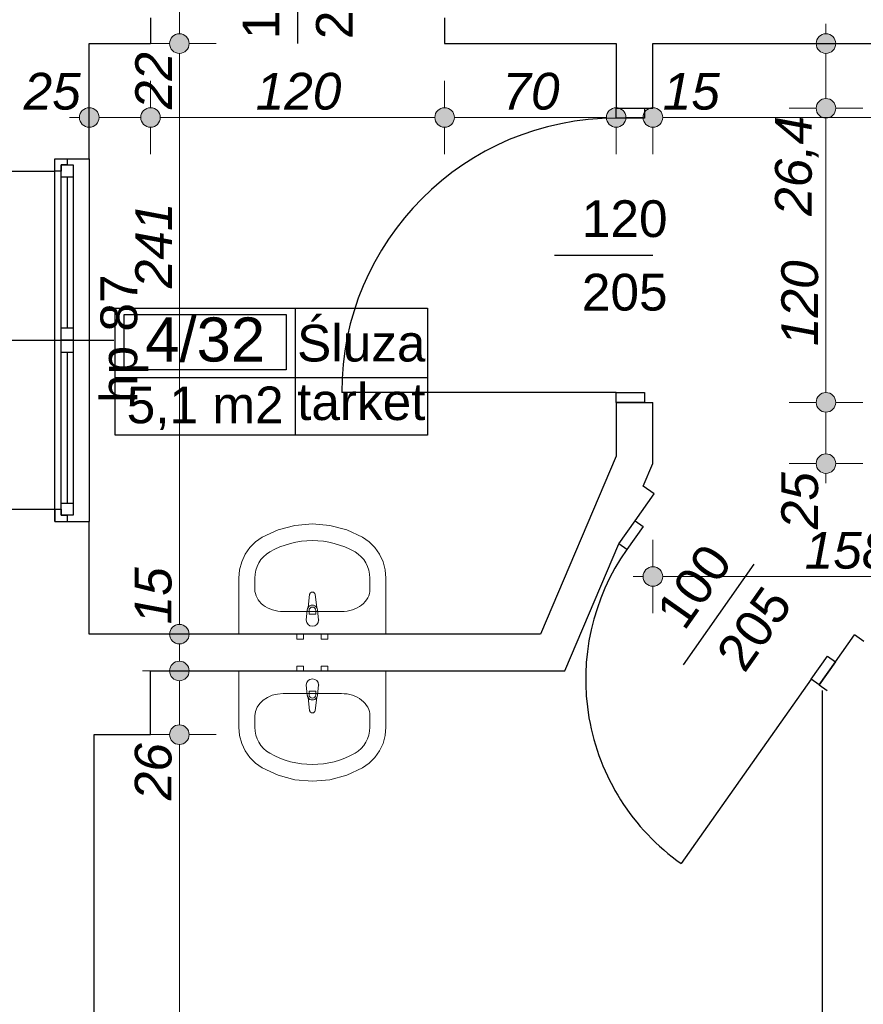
# Model space of a CAD drawing. Header units: millimetres. Extents: x -170998 to -45998, y 10557 to 52557.
# Tile 6 of 92: x -138782 to -135340, y 20329 to 24347. Entities that reach past the tile are written whole.
import ezdxf
from ezdxf.enums import TextEntityAlignment as Align

# ---------------------------------------------------------------- set-up
doc = ezdxf.new("R2010")
doc.units = ezdxf.units.MM
doc.header["$MEASUREMENT"] = 0
for name, color, linetype in [('Drzwi', 7, 'Continuous'), ('Obiekt', 7, 'Continuous'), ('Okno', 7, 'Continuous'), ('Strefa', 7, 'Continuous'), ('Słup', 7, 'Continuous'), ('Wymiary', 7, 'Continuous'), ('Ściana', 7, 'Continuous')]:
    doc.layers.add(name, color=color, linetype=linetype)
doc.styles.add('Arial', font='txt')
doc.dimstyles.new('GENERATED_STYLE__1', dxfattribs={"dimtxt": 150, "dimasz": 152, "dimexe": 0.18, "dimexo": 0, "dimgap": 0.09, "dimtad": 1, "dimtih": 1, "dimtoh": 1, "dimlfac": 0.1, "dimzin": 0, "dimdsep": 46, "dimtxsty": 'Arial', "dimblk": 'ARROWHEAD_11', "dimblk1": 'ARROWHEAD_11', "dimblk2": 'ARROWHEAD_11', "dimcen": 0.09, "dimclrd": 114, "dimclre": 114, "dimclrt": 114, "dimazin": 0, "dimtfac": 1, "dimtdec": 4, "dimtmove": 0, "dimatfit": 3, "dimfxl": 1, "dimtolj": 1, "dimtzin": 0, "dimarcsym": 0})
doc.dimstyles.new('GENERATED_STYLE__2', dxfattribs={"dimtxt": 150, "dimasz": 152, "dimexe": 0.18, "dimexo": 0, "dimgap": 0.09, "dimtad": 1, "dimlfac": 0.1, "dimzin": 0, "dimdsep": 46, "dimtxsty": 'Arial', "dimblk": 'ARROWHEAD_11', "dimblk1": 'ARROWHEAD_11', "dimblk2": 'ARROWHEAD_11', "dimcen": 0.09, "dimclrd": 114, "dimclre": 114, "dimclrt": 114, "dimazin": 0, "dimtfac": 1, "dimtdec": 4, "dimtmove": 0, "dimatfit": 3, "dimfxl": 1, "dimtolj": 1, "dimtzin": 0, "dimarcsym": 0})
doc.dimstyles.new('GENERATED_STYLE__3', dxfattribs={"dimtxt": 150, "dimasz": 152, "dimexe": 0.18, "dimexo": 0, "dimgap": 0.09, "dimtad": 1, "dimlfac": 0.1, "dimzin": 0, "dimdsep": 46, "dimtxsty": 'Arial', "dimblk": 'ARROWHEAD_11', "dimblk1": 'ARROWHEAD_11', "dimblk2": 'ARROWHEAD_11', "dimcen": 0.09, "dimclrd": 114, "dimclre": 114, "dimclrt": 114, "dimazin": 0, "dimtfac": 1, "dimtdec": 4, "dimtmove": 2, "dimatfit": 3, "dimfxl": 1, "dimtolj": 1, "dimtzin": 0, "dimarcsym": 0})

# ---------------------------------------------------------------- blocks, each defined once
blk = doc.blocks.new('Śluza_4_32_32', base_point=(-137658.1, 22886.9))
at = {"layer": 'Strefa'}
for p, q in [((-138392.1, 23169.7), (-137118.1, 23169.7)), ((-138392.1, 22651.1), (-138392.1, 23169.7)), ((-138355.4, 23143.8), (-137694.8, 23143.8)), ((-138355.4, 22917.5), (-138355.4, 23143.8)), ((-137694.8, 23143.8), (-137694.8, 22917.5)), ((-137658.1, 23169.7), (-137658.1, 22651.1)), ((-137118.1, 23169.7), (-137118.1, 22651.1)), ((-137694.8, 22917.5), (-138355.4, 22917.5)), ((-138392.1, 22886.9), (-137118.1, 22886.9)), ((-137118.1, 22651.1), (-138392.1, 22651.1))]:
    blk.add_line(p, q, dxfattribs=at)
at = {"layer": 'Strefa', "style": 'Arial'}
for tag, height, p in [('ROOM_NUMBER', 180, (-138025.1, 23041.8)), ('ROOM_NAME', 150, (-137388.1, 23027.1)), ('floor_f', 150, (-137388.1, 22788.2)), ('ROOM_CALC_AREA', 150, (-138025.1, 22774.8))]:
    blk.add_attdef(tag, text='', height=height, dxfattribs=at).set_placement(p, align=Align.MIDDLE_CENTER)
blk = doc.blocks.new('*D124')
at = {"layer": 'Wymiary', "linetype": 'Continuous', "lineweight": 13}
for points in [[(-138458, 23947.8), (-138461.1, 23963.1), (-138469.7, 23976.1), (-138482.7, 23984.7), (-138498, 23987.8), (-138513.3, 23984.7), (-138526.3, 23976.1), (-138535, 23963.1), (-138538, 23947.8), (-138535, 23932.5), (-138526.3, 23919.5), (-138513.3, 23910.8), (-138498, 23907.8), (-138482.7, 23910.8), (-138469.7, 23919.5), (-138461.1, 23932.5)], [(-138208, 23947.8), (-138211.1, 23963.1), (-138219.7, 23976.1), (-138232.7, 23984.7), (-138248, 23987.8), (-138263.3, 23984.7), (-138276.3, 23976.1), (-138285, 23963.1), (-138288, 23947.8), (-138285, 23932.5), (-138276.3, 23919.5), (-138263.3, 23910.8), (-138248, 23907.8), (-138232.7, 23910.8), (-138219.7, 23919.5), (-138211.1, 23932.5)]]:
    blk.add_hatch(color=114, dxfattribs=at).paths.add_polyline_path(points)
at = {"layer": 'Wymiary', "color": 114, "lineweight": 13}
for p, q in [((-138498, 23987.8), (-138498, 24097.8)), ((-138248, 23987.8), (-138248, 24097.8)), ((-138578, 23947.8), (-138538, 23947.8)), ((-138458, 23947.8), (-138288, 23947.8)), ((-138498, 23797.8), (-138498, 23907.8)), ((-138248, 23797.8), (-138248, 23907.8))]:
    blk.add_line(p, q, dxfattribs=at)
for centre in [(-138498, 23947.8), (-138248, 23947.8)]:
    blk.add_circle(centre, 40, dxfattribs=at)
at = {"layer": 'Wymiary', "color": 114, "lineweight": 13, "insert": (-138765.7, 23977.8), "char_height": 150, "attachment_point": 7, "style": 'Arial'}
blk.add_mtext('\\A1;{\\fArial|b0|i1|c238|p38;25}', dxfattribs=at)
blk = doc.blocks.new('ARROWHEAD_11')
at = {"color": 0, "linetype": 'Continuous', "lineweight": 0}
blk.add_line((0, 0), (-1, 0), dxfattribs=at)
at = {"color": 0, "linetype": 'Continuous', "lineweight": 0, "const_width": 0.25, "flags": 128}
blk.add_lwpolyline([(-0.125, 0, 1), (0.125, 0, 1)], format="xyb", close=True, dxfattribs=at)
blk = doc.blocks.new('*D125')
at = {"layer": 'Wymiary', "linetype": 'Continuous', "lineweight": 13}
for points in [[(-138208, 23947.8), (-138211.1, 23963.1), (-138219.7, 23976.1), (-138232.7, 23984.7), (-138248, 23987.8), (-138263.3, 23984.7), (-138276.3, 23976.1), (-138285, 23963.1), (-138288, 23947.8), (-138285, 23932.5), (-138276.3, 23919.5), (-138263.3, 23910.8), (-138248, 23907.8), (-138232.7, 23910.8), (-138219.7, 23919.5), (-138211.1, 23932.5)], [(-137008, 23947.8), (-137011.1, 23963.1), (-137019.7, 23976.1), (-137032.7, 23984.7), (-137048, 23987.8), (-137063.3, 23984.7), (-137076.3, 23976.1), (-137085, 23963.1), (-137088, 23947.8), (-137085, 23932.5), (-137076.3, 23919.5), (-137063.3, 23910.8), (-137048, 23907.8), (-137032.7, 23910.8), (-137019.7, 23919.5), (-137011.1, 23932.5)]]:
    blk.add_hatch(color=114, dxfattribs=at).paths.add_polyline_path(points)
at = {"layer": 'Wymiary', "color": 114, "lineweight": 13}
for p, q in [((-138248, 23987.8), (-138248, 24097.8)), ((-137048, 23987.8), (-137048, 24097.8)), ((-138208, 23947.8), (-137088, 23947.8)), ((-138248, 23797.8), (-138248, 23907.8)), ((-137048, 23797.8), (-137048, 23907.8))]:
    blk.add_line(p, q, dxfattribs=at)
for centre in [(-138248, 23947.8), (-137048, 23947.8)]:
    blk.add_circle(centre, 40, dxfattribs=at)
at = {"layer": 'Wymiary', "color": 114, "lineweight": 13, "insert": (-137818.8, 23977.8), "char_height": 150, "attachment_point": 7, "style": 'Arial'}
blk.add_mtext('\\A1;{\\fArial|b0|i1|c238|p38;120}', dxfattribs=at)
blk = doc.blocks.new('*D126')
at = {"layer": 'Wymiary', "linetype": 'Continuous', "lineweight": 13}
for points in [[(-137008, 23947.8), (-137011.1, 23963.1), (-137019.7, 23976.1), (-137032.7, 23984.7), (-137048, 23987.8), (-137063.3, 23984.7), (-137076.3, 23976.1), (-137085, 23963.1), (-137088, 23947.8), (-137085, 23932.5), (-137076.3, 23919.5), (-137063.3, 23910.8), (-137048, 23907.8), (-137032.7, 23910.8), (-137019.7, 23919.5), (-137011.1, 23932.5)], [(-136308, 23947.8), (-136311.1, 23963.1), (-136319.7, 23976.1), (-136332.7, 23984.7), (-136348, 23987.8), (-136363.3, 23984.7), (-136376.3, 23976.1), (-136385, 23963.1), (-136388, 23947.8), (-136385, 23932.5), (-136376.3, 23919.5), (-136363.3, 23910.8), (-136348, 23907.8), (-136332.7, 23910.8), (-136319.7, 23919.5), (-136311.1, 23932.5)]]:
    blk.add_hatch(color=114, dxfattribs=at).paths.add_polyline_path(points)
at = {"layer": 'Wymiary', "color": 114, "lineweight": 13}
for p, q in [((-137048, 23987.8), (-137048, 24097.8)), ((-136348, 23987.8), (-136348, 24097.8)), ((-137008, 23947.8), (-136388, 23947.8)), ((-137048, 23797.8), (-137048, 23907.8)), ((-136348, 23797.8), (-136348, 23907.8))]:
    blk.add_line(p, q, dxfattribs=at)
for centre in [(-137048, 23947.8), (-136348, 23947.8)]:
    blk.add_circle(centre, 40, dxfattribs=at)
at = {"layer": 'Wymiary', "color": 114, "lineweight": 13, "insert": (-136811.8, 23977.8), "char_height": 150, "attachment_point": 7, "style": 'Arial'}
blk.add_mtext('\\A1;{\\fArial|b0|i1|c238|p38;70}', dxfattribs=at)
blk = doc.blocks.new('*D127')
at = {"layer": 'Wymiary', "linetype": 'Continuous', "lineweight": 13}
for points in [[(-136308, 23947.8), (-136311.1, 23963.1), (-136319.7, 23976.1), (-136332.7, 23984.7), (-136348, 23987.8), (-136363.3, 23984.7), (-136376.3, 23976.1), (-136385, 23963.1), (-136388, 23947.8), (-136385, 23932.5), (-136376.3, 23919.5), (-136363.3, 23910.8), (-136348, 23907.8), (-136332.7, 23910.8), (-136319.7, 23919.5), (-136311.1, 23932.5)], [(-136158, 23947.8), (-136161.1, 23963.1), (-136169.7, 23976.1), (-136182.7, 23984.7), (-136198, 23987.8), (-136213.3, 23984.7), (-136226.3, 23976.1), (-136235, 23963.1), (-136238, 23947.8), (-136235, 23932.5), (-136226.3, 23919.5), (-136213.3, 23910.8), (-136198, 23907.8), (-136182.7, 23910.8), (-136169.7, 23919.5), (-136161.1, 23932.5)]]:
    blk.add_hatch(color=114, dxfattribs=at).paths.add_polyline_path(points)
at = {"layer": 'Wymiary', "color": 114, "lineweight": 13}
for p, q in [((-136348, 23987.8), (-136348, 24097.8)), ((-136198, 23987.8), (-136198, 24097.8)), ((-136308, 23947.8), (-136238, 23947.8)), ((-136348, 23797.8), (-136348, 23907.8)), ((-136198, 23797.8), (-136198, 23907.8))]:
    blk.add_line(p, q, dxfattribs=at)
for centre in [(-136348, 23947.8), (-136198, 23947.8)]:
    blk.add_circle(centre, 40, dxfattribs=at)
blk = doc.blocks.new('*D128')
at = {"layer": 'Wymiary', "linetype": 'Continuous', "lineweight": 13}
for points in [[(-136158, 23947.8), (-136161.1, 23963.1), (-136169.7, 23976.1), (-136182.7, 23984.7), (-136198, 23987.8), (-136213.3, 23984.7), (-136226.3, 23976.1), (-136235, 23963.1), (-136238, 23947.8), (-136235, 23932.5), (-136226.3, 23919.5), (-136213.3, 23910.8), (-136198, 23907.8), (-136182.7, 23910.8), (-136169.7, 23919.5), (-136161.1, 23932.5)], [(-129208, 23947.8), (-129211.1, 23963.1), (-129219.7, 23976.1), (-129232.7, 23984.7), (-129248, 23987.8), (-129263.3, 23984.7), (-129276.3, 23976.1), (-129285, 23963.1), (-129288, 23947.8), (-129285, 23932.5), (-129276.3, 23919.5), (-129263.3, 23910.8), (-129248, 23907.8), (-129232.7, 23910.8), (-129219.7, 23919.5), (-129211.1, 23932.5)]]:
    blk.add_hatch(color=114, dxfattribs=at).paths.add_polyline_path(points)
at = {"layer": 'Wymiary', "color": 114, "lineweight": 13}
for p, q in [((-136198, 23987.8), (-136198, 24097.8)), ((-129248, 23987.8), (-129248, 24097.8)), ((-136158, 23947.8), (-129288, 23947.8)), ((-136198, 23797.8), (-136198, 23907.8)), ((-129248, 23797.8), (-129248, 23907.8))]:
    blk.add_line(p, q, dxfattribs=at)
for centre in [(-136198, 23947.8), (-129248, 23947.8)]:
    blk.add_circle(centre, 40, dxfattribs=at)
at = {"layer": 'Wymiary', "color": 114, "lineweight": 13, "char_height": 150, "attachment_point": 7, "style": 'Arial'}
for s, insert in [('\\A1;{\\fArial|b0|i1|c238|p38;15}', (-136158, 23977.8)), ('\\A1;{\\fArial|b0|i1|c238|p38;695}', (-132893.8, 23977.8)), ('\\A1;{\\fArial|b0|i1|c238|p38;15}', (-129515.7, 23977.8))]:
    blk.add_mtext(s, dxfattribs=dict(at, insert=insert))
blk = doc.blocks.new('*D132')
at = {"layer": 'Wymiary', "linetype": 'Continuous', "lineweight": 13}
for points in [[(-136158, 22074.6), (-136161.1, 22089.9), (-136169.7, 22102.9), (-136182.7, 22111.6), (-136198, 22114.6), (-136213.3, 22111.6), (-136226.3, 22102.9), (-136235, 22089.9), (-136238, 22074.6), (-136235, 22059.3), (-136226.3, 22046.4), (-136213.3, 22037.7), (-136198, 22034.6), (-136182.7, 22037.7), (-136169.7, 22046.4), (-136161.1, 22059.3)], [(-134578, 22074.6), (-134581.1, 22089.9), (-134589.7, 22102.9), (-134602.7, 22111.6), (-134618, 22114.6), (-134633.3, 22111.6), (-134646.3, 22102.9), (-134655, 22089.9), (-134658, 22074.6), (-134655, 22059.3), (-134646.3, 22046.4), (-134633.3, 22037.7), (-134618, 22034.6), (-134602.7, 22037.7), (-134589.7, 22046.4), (-134581.1, 22059.3)]]:
    blk.add_hatch(color=114, dxfattribs=at).paths.add_polyline_path(points)
at = {"layer": 'Wymiary', "color": 114, "lineweight": 13}
for p, q in [((-136198, 22114.6), (-136198, 22224.6)), ((-134618, 22114.6), (-134618, 22224.6)), ((-136278, 22074.6), (-136238, 22074.6)), ((-136158, 22074.6), (-134658, 22074.6)), ((-136198, 21924.6), (-136198, 22034.6)), ((-134618, 21924.6), (-134618, 22034.6))]:
    blk.add_line(p, q, dxfattribs=at)
for centre in [(-136198, 22074.6), (-134618, 22074.6)]:
    blk.add_circle(centre, 40, dxfattribs=at)
at = {"layer": 'Wymiary', "color": 114, "lineweight": 13, "insert": (-135578.8, 22104.6), "char_height": 150, "attachment_point": 7, "style": 'Arial'}
blk.add_mtext('\\A1;{\\fArial|b0|i1|c238|p38;158}', dxfattribs=at)
blk = doc.blocks.new('*D232')
at = {"layer": 'Wymiary', "linetype": 'Continuous', "lineweight": 13}
for points in [[(-138090.3, 24469.3), (-138093.3, 24484.6), (-138102, 24497.6), (-138115, 24506.2), (-138130.3, 24509.3), (-138145.6, 24506.2), (-138158.6, 24497.6), (-138167.2, 24484.6), (-138170.3, 24469.3), (-138167.2, 24454), (-138158.6, 24441), (-138145.6, 24432.3), (-138130.3, 24429.3), (-138115, 24432.3), (-138102, 24441), (-138093.3, 24454)], [(-138090.3, 24249.3), (-138093.3, 24264.6), (-138102, 24277.6), (-138115, 24286.2), (-138130.3, 24289.3), (-138145.6, 24286.2), (-138158.6, 24277.6), (-138167.2, 24264.6), (-138170.3, 24249.3), (-138167.2, 24234), (-138158.6, 24221), (-138145.6, 24212.3), (-138130.3, 24209.3), (-138115, 24212.3), (-138102, 24221), (-138093.3, 24234)]]:
    blk.add_hatch(color=114, dxfattribs=at).paths.add_polyline_path(points)
at = {"layer": 'Wymiary', "color": 114, "lineweight": 13}
for p, q in [((-138170.3, 24469.3), (-138280.3, 24469.3)), ((-137980.3, 24469.3), (-138090.3, 24469.3)), ((-138130.3, 24289.3), (-138130.3, 24429.3)), ((-138170.3, 24249.3), (-138280.3, 24249.3)), ((-137980.3, 24249.3), (-138090.3, 24249.3)), ((-138130.3, 24169.3), (-138130.3, 24209.3))]:
    blk.add_line(p, q, dxfattribs=at)
for centre in [(-138130.3, 24469.3), (-138130.3, 24249.3)]:
    blk.add_circle(centre, 40, dxfattribs=at)
at = {"layer": 'Wymiary', "color": 114, "lineweight": 13, "insert": (-138160.3, 23981.6), "char_height": 150, "attachment_point": 7, "rotation": 90, "style": 'Arial'}
blk.add_mtext('\\A1;{\\fArial|b0|i1|c238|p38;22}', dxfattribs=at)
blk = doc.blocks.new('*D260')
at = {"layer": 'Wymiary', "linetype": 'Continuous', "lineweight": 13}
for points in [[(-138090.3, 21429.3), (-138093.3, 21444.6), (-138102, 21457.6), (-138115, 21466.3), (-138130.3, 21469.3), (-138145.6, 21466.3), (-138158.6, 21457.6), (-138167.2, 21444.6), (-138170.3, 21429.3), (-138167.2, 21414), (-138158.6, 21401), (-138145.6, 21392.4), (-138130.3, 21389.3), (-138115, 21392.4), (-138102, 21401), (-138093.3, 21414)], [(-138090.3, 16789.3), (-138093.3, 16804.6), (-138102, 16817.6), (-138115, 16826.3), (-138130.3, 16829.3), (-138145.6, 16826.3), (-138158.6, 16817.6), (-138167.2, 16804.6), (-138170.3, 16789.3), (-138167.2, 16774), (-138158.6, 16761), (-138145.6, 16752.4), (-138130.3, 16749.3), (-138115, 16752.4), (-138102, 16761), (-138093.3, 16774)]]:
    blk.add_hatch(color=114, dxfattribs=at).paths.add_polyline_path(points)
at = {"layer": 'Wymiary', "color": 114, "lineweight": 13}
for p, q in [((-138170.3, 21429.3), (-138280.3, 21429.3)), ((-137980.3, 21429.3), (-138090.3, 21429.3)), ((-138130.3, 16829.3), (-138130.3, 21389.3)), ((-138170.3, 16789.3), (-138280.3, 16789.3)), ((-137980.3, 16789.3), (-138090.3, 16789.3))]:
    blk.add_line(p, q, dxfattribs=at)
for centre in [(-138130.3, 21429.3), (-138130.3, 16789.3)]:
    blk.add_circle(centre, 40, dxfattribs=at)
at = {"layer": 'Wymiary', "color": 114, "lineweight": 13, "char_height": 150, "attachment_point": 7, "rotation": 90, "style": 'Arial'}
for s, insert in [('\\A1;{\\fArial|b0|i1|c238|p38;26}', (-138160.3, 21161.7)), ('\\A1;{\\fArial|b0|i1|c238|p38;464}', (-138160.3, 18824.7))]:
    blk.add_mtext(s, dxfattribs=dict(at, insert=insert))
blk = doc.blocks.new('*D261')
at = {"layer": 'Wymiary', "linetype": 'Continuous', "lineweight": 13}
for points in [[(-138090.3, 21689.3), (-138093.3, 21704.6), (-138102, 21717.6), (-138115, 21726.3), (-138130.3, 21729.3), (-138145.6, 21726.3), (-138158.6, 21717.6), (-138167.2, 21704.6), (-138170.3, 21689.3), (-138167.2, 21674), (-138158.6, 21661), (-138145.6, 21652.4), (-138130.3, 21649.3), (-138115, 21652.4), (-138102, 21661), (-138093.3, 21674)], [(-138090.3, 21429.3), (-138093.3, 21444.6), (-138102, 21457.6), (-138115, 21466.3), (-138130.3, 21469.3), (-138145.6, 21466.3), (-138158.6, 21457.6), (-138167.2, 21444.6), (-138170.3, 21429.3), (-138167.2, 21414), (-138158.6, 21401), (-138145.6, 21392.4), (-138130.3, 21389.3), (-138115, 21392.4), (-138102, 21401), (-138093.3, 21414)]]:
    blk.add_hatch(color=114, dxfattribs=at).paths.add_polyline_path(points)
at = {"layer": 'Wymiary', "color": 114, "lineweight": 13}
for p, q in [((-138170.3, 21689.3), (-138280.3, 21689.3)), ((-137980.3, 21689.3), (-138090.3, 21689.3)), ((-138130.3, 21469.3), (-138130.3, 21649.3)), ((-138170.3, 21429.3), (-138280.3, 21429.3)), ((-137980.3, 21429.3), (-138090.3, 21429.3))]:
    blk.add_line(p, q, dxfattribs=at)
for centre in [(-138130.3, 21689.3), (-138130.3, 21429.3)]:
    blk.add_circle(centre, 40, dxfattribs=at)
blk = doc.blocks.new('*D262')
at = {"layer": 'Wymiary', "linetype": 'Continuous', "lineweight": 13}
for points in [[(-138090.3, 21839.3), (-138093.3, 21854.6), (-138102, 21867.6), (-138115, 21876.3), (-138130.3, 21879.3), (-138145.6, 21876.3), (-138158.6, 21867.6), (-138167.2, 21854.6), (-138170.3, 21839.3), (-138167.2, 21824), (-138158.6, 21811), (-138145.6, 21802.4), (-138130.3, 21799.3), (-138115, 21802.4), (-138102, 21811), (-138093.3, 21824)], [(-138090.3, 21689.3), (-138093.3, 21704.6), (-138102, 21717.6), (-138115, 21726.3), (-138130.3, 21729.3), (-138145.6, 21726.3), (-138158.6, 21717.6), (-138167.2, 21704.6), (-138170.3, 21689.3), (-138167.2, 21674), (-138158.6, 21661), (-138145.6, 21652.4), (-138130.3, 21649.3), (-138115, 21652.4), (-138102, 21661), (-138093.3, 21674)]]:
    blk.add_hatch(color=114, dxfattribs=at).paths.add_polyline_path(points)
at = {"layer": 'Wymiary', "color": 114, "lineweight": 13}
for p, q in [((-138170.3, 21839.3), (-138280.3, 21839.3)), ((-137980.3, 21839.3), (-138090.3, 21839.3)), ((-138130.3, 21729.3), (-138130.3, 21799.3)), ((-138170.3, 21689.3), (-138280.3, 21689.3)), ((-137980.3, 21689.3), (-138090.3, 21689.3))]:
    blk.add_line(p, q, dxfattribs=at)
for centre in [(-138130.3, 21839.3), (-138130.3, 21689.3)]:
    blk.add_circle(centre, 40, dxfattribs=at)
blk = doc.blocks.new('*D263')
at = {"layer": 'Wymiary', "linetype": 'Continuous', "lineweight": 13}
for points in [[(-138090.3, 24249.3), (-138093.3, 24264.6), (-138102, 24277.6), (-138115, 24286.2), (-138130.3, 24289.3), (-138145.6, 24286.2), (-138158.6, 24277.6), (-138167.2, 24264.6), (-138170.3, 24249.3), (-138167.2, 24234), (-138158.6, 24221), (-138145.6, 24212.3), (-138130.3, 24209.3), (-138115, 24212.3), (-138102, 24221), (-138093.3, 24234)], [(-138090.3, 21839.3), (-138093.3, 21854.6), (-138102, 21867.6), (-138115, 21876.3), (-138130.3, 21879.3), (-138145.6, 21876.3), (-138158.6, 21867.6), (-138167.2, 21854.6), (-138170.3, 21839.3), (-138167.2, 21824), (-138158.6, 21811), (-138145.6, 21802.4), (-138130.3, 21799.3), (-138115, 21802.4), (-138102, 21811), (-138093.3, 21824)]]:
    blk.add_hatch(color=114, dxfattribs=at).paths.add_polyline_path(points)
at = {"layer": 'Wymiary', "color": 114, "lineweight": 13}
for p, q in [((-138130.3, 24289.3), (-138130.3, 24329.3)), ((-138170.3, 24249.3), (-138280.3, 24249.3)), ((-137980.3, 24249.3), (-138090.3, 24249.3)), ((-138130.3, 21879.3), (-138130.3, 24209.3)), ((-138170.3, 21839.3), (-138280.3, 21839.3)), ((-137980.3, 21839.3), (-138090.3, 21839.3))]:
    blk.add_line(p, q, dxfattribs=at)
for centre in [(-138130.3, 24249.3), (-138130.3, 21839.3)]:
    blk.add_circle(centre, 40, dxfattribs=at)
at = {"layer": 'Wymiary', "color": 114, "lineweight": 13, "char_height": 150, "attachment_point": 7, "rotation": 90, "style": 'Arial'}
for s, insert in [('\\A1;{\\fArial|b0|i1|c238|p38;241}', (-138160.3, 23251.1)), ('\\A1;{\\fArial|b0|i1|c238|p38;15}', (-138160.3, 21879.3))]:
    blk.add_mtext(s, dxfattribs=dict(at, insert=insert))
blk = doc.blocks.new('*D264')
at = {"layer": 'Wymiary', "linetype": 'Continuous', "lineweight": 13}
for points in [[(-135452, 22785.3), (-135455.1, 22800.6), (-135463.7, 22813.6), (-135476.7, 22822.2), (-135492, 22825.3), (-135507.3, 22822.2), (-135520.3, 22813.6), (-135529, 22800.6), (-135532, 22785.3), (-135529, 22770), (-135520.3, 22757), (-135507.3, 22748.3), (-135492, 22745.3), (-135476.7, 22748.3), (-135463.7, 22757), (-135455.1, 22770)], [(-135452, 22535.3), (-135455.1, 22550.6), (-135463.7, 22563.6), (-135476.7, 22572.2), (-135492, 22575.3), (-135507.3, 22572.2), (-135520.3, 22563.6), (-135529, 22550.6), (-135532, 22535.3), (-135529, 22520), (-135520.3, 22507), (-135507.3, 22498.3), (-135492, 22495.3), (-135476.7, 22498.3), (-135463.7, 22507), (-135455.1, 22520)]]:
    blk.add_hatch(color=114, dxfattribs=at).paths.add_polyline_path(points)
at = {"layer": 'Wymiary', "color": 114, "lineweight": 13}
for p, q in [((-135532, 22785.3), (-135642, 22785.3)), ((-135342, 22785.3), (-135452, 22785.3)), ((-135492, 22575.3), (-135492, 22745.3)), ((-135532, 22535.3), (-135642, 22535.3)), ((-135342, 22535.3), (-135452, 22535.3)), ((-135492, 22455.3), (-135492, 22495.3))]:
    blk.add_line(p, q, dxfattribs=at)
for centre in [(-135492, 22785.3), (-135492, 22535.3)]:
    blk.add_circle(centre, 40, dxfattribs=at)
at = {"layer": 'Wymiary', "color": 114, "lineweight": 13, "insert": (-135522, 22267.6), "char_height": 150, "attachment_point": 7, "rotation": 90, "style": 'Arial'}
blk.add_mtext('\\A1;{\\fArial|b0|i1|c238|p38;25}', dxfattribs=at)
blk = doc.blocks.new('*D265')
at = {"layer": 'Wymiary', "linetype": 'Continuous', "lineweight": 13}
for points in [[(-135452, 23985.3), (-135455.1, 24000.6), (-135463.7, 24013.6), (-135476.7, 24022.2), (-135492, 24025.3), (-135507.3, 24022.2), (-135520.3, 24013.6), (-135529, 24000.6), (-135532, 23985.3), (-135529, 23970), (-135520.3, 23957), (-135507.3, 23948.3), (-135492, 23945.3), (-135476.7, 23948.3), (-135463.7, 23957), (-135455.1, 23970)], [(-135452, 22785.3), (-135455.1, 22800.6), (-135463.7, 22813.6), (-135476.7, 22822.2), (-135492, 22825.3), (-135507.3, 22822.2), (-135520.3, 22813.6), (-135529, 22800.6), (-135532, 22785.3), (-135529, 22770), (-135520.3, 22757), (-135507.3, 22748.3), (-135492, 22745.3), (-135476.7, 22748.3), (-135463.7, 22757), (-135455.1, 22770)]]:
    blk.add_hatch(color=114, dxfattribs=at).paths.add_polyline_path(points)
at = {"layer": 'Wymiary', "color": 114, "lineweight": 13}
for p, q in [((-135532, 23985.3), (-135642, 23985.3)), ((-135342, 23985.3), (-135452, 23985.3)), ((-135492, 22825.3), (-135492, 23945.3)), ((-135532, 22785.3), (-135642, 22785.3)), ((-135342, 22785.3), (-135452, 22785.3))]:
    blk.add_line(p, q, dxfattribs=at)
for centre in [(-135492, 23985.3), (-135492, 22785.3)]:
    blk.add_circle(centre, 40, dxfattribs=at)
at = {"layer": 'Wymiary', "color": 114, "lineweight": 13, "char_height": 150, "attachment_point": 7, "rotation": 90, "style": 'Arial'}
for s, insert in [('\\A1;{\\fArial|b0|i1|c238|p38;26,4}', (-135522, 23546.2)), ('\\A1;{\\fArial|b0|i1|c238|p38;120}', (-135522, 23015))]:
    blk.add_mtext(s, dxfattribs=dict(at, insert=insert))
blk = doc.blocks.new('*D266')
at = {"layer": 'Wymiary', "linetype": 'Continuous', "lineweight": 13}
for points in [[(-135452, 24249.3), (-135455.1, 24264.6), (-135463.7, 24277.6), (-135476.7, 24286.2), (-135492, 24289.3), (-135507.3, 24286.2), (-135520.3, 24277.6), (-135529, 24264.6), (-135532, 24249.3), (-135529, 24234), (-135520.3, 24221), (-135507.3, 24212.3), (-135492, 24209.3), (-135476.7, 24212.3), (-135463.7, 24221), (-135455.1, 24234)], [(-135452, 23985.3), (-135455.1, 24000.6), (-135463.7, 24013.6), (-135476.7, 24022.2), (-135492, 24025.3), (-135507.3, 24022.2), (-135520.3, 24013.6), (-135529, 24000.6), (-135532, 23985.3), (-135529, 23970), (-135520.3, 23957), (-135507.3, 23948.3), (-135492, 23945.3), (-135476.7, 23948.3), (-135463.7, 23957), (-135455.1, 23970)]]:
    blk.add_hatch(color=114, dxfattribs=at).paths.add_polyline_path(points)
at = {"layer": 'Wymiary', "color": 114, "lineweight": 13}
for p, q in [((-135492, 24289.3), (-135492, 24329.3)), ((-135532, 24249.3), (-135642, 24249.3)), ((-135342, 24249.3), (-135452, 24249.3)), ((-135492, 24025.3), (-135492, 24209.3)), ((-135532, 23985.3), (-135642, 23985.3)), ((-135342, 23985.3), (-135452, 23985.3))]:
    blk.add_line(p, q, dxfattribs=at)
for centre in [(-135492, 24249.3), (-135492, 23985.3)]:
    blk.add_circle(centre, 40, dxfattribs=at)
blk = doc.blocks.new('*D717')
at = {"layer": 'Wymiary', "linetype": 'Continuous', "lineweight": 13}
for points in [[(-140218, 15152.7), (-140221.1, 15168.1), (-140229.7, 15181), (-140242.7, 15189.7), (-140258, 15192.7), (-140273.3, 15189.7), (-140286.3, 15181), (-140295, 15168.1), (-140298, 15152.7), (-140295, 15137.4), (-140286.3, 15124.5), (-140273.3, 15115.8), (-140258, 15112.7), (-140242.7, 15115.8), (-140229.7, 15124.5), (-140221.1, 15137.4)], [(-67518, 15152.7), (-67521, 15168.1), (-67529.7, 15181), (-67542.7, 15189.7), (-67558, 15192.7), (-67573.3, 15189.7), (-67586.3, 15181), (-67594.9, 15168.1), (-67598, 15152.7), (-67594.9, 15137.4), (-67586.3, 15124.5), (-67573.3, 15115.8), (-67558, 15112.7), (-67542.7, 15115.8), (-67529.7, 15124.5), (-67521, 15137.4)]]:
    blk.add_hatch(color=114, dxfattribs=at).paths.add_polyline_path(points)
at = {"layer": 'Wymiary', "color": 114, "lineweight": 13}
for p, q in [((-140258, 15192.7), (-140258, 15302.7)), ((-67558, 15192.7), (-67558, 15302.7)), ((-140338, 15152.7), (-140298, 15152.7)), ((-140218, 15152.7), (-67598, 15152.7)), ((-67518, 15152.7), (-67478, 15152.7)), ((-140258, 15002.7), (-140258, 15112.7)), ((-67558, 15002.7), (-67558, 15112.7))]:
    blk.add_line(p, q, dxfattribs=at)
for centre in [(-140258, 15152.7), (-67558, 15152.7)]:
    blk.add_circle(centre, 40, dxfattribs=at)
at = {"layer": 'Wymiary', "color": 114, "lineweight": 13, "insert": (-104307.1, 15182.7), "char_height": 150, "attachment_point": 7, "style": 'Arial'}
blk.add_mtext('\\A1;{\\fArial|b0|i1|c238|p38;7\xa0270,01}', dxfattribs=at)

msp = doc.modelspace()

# ---------------------------------------------------------------- linework, layer by layer
at = {"layer": 'Drzwi'}
for p, q in [((-136348.018, 23945.281), (-136348.018, 23985.281)), ((-136348.018, 23985.281), (-136233.018, 23985.281)), ((-136348.018, 23985.281), (-136233.018, 23985.281)), ((-136233.018, 23985.281), (-136233.018, 23945.281)), ((-136233.018, 23945.281), (-136348.018, 23945.281)), ((-136348.018, 22825.281), (-137468.018, 22825.281)), ((-136348.018, 22785.281), (-136348.018, 22825.281)), ((-136348.018, 22825.281), (-136233.018, 22825.281)), ((-136233.018, 22825.281), (-136233.018, 22785.281)), ((-136233.018, 22785.281), (-136348.018, 22785.281)), ((-136348.018, 22785.281), (-136233.018, 22785.281)), ((-136337.294, 22208), (-136271.077, 22302.022)), ((-136337.294, 22208), (-136271.077, 22302.022)), ((-136271.077, 22302.022), (-136238.373, 22278.99)), ((-136238.373, 22278.99), (-136304.59, 22184.968)), ((-136304.59, 22184.968), (-136337.294, 22208)), ((-135552.407, 21655.231), (-135486.19, 21749.254)), ((-135486.19, 21749.254), (-135453.486, 21726.222)), ((-135453.486, 21726.222), (-135519.703, 21632.199)), ((-135519.703, 21632.199), (-135453.486, 21726.222)), ((-135552.407, 21655.231), (-136082.143, 20903.048)), ((-135519.703, 21632.199), (-135552.407, 21655.231))]:
    msp.add_line(p, q, dxfattribs=at)
for centre, radius, start, end in [((-136348.018, 22825.281), 1120, 90, 180), ((-135552.407, 21655.231), 920, 144.844313, 234.844313)]:
    msp.add_arc(centre, radius, start, end, dxfattribs=at)
at = {"layer": 'Obiekt'}
for p, q in [((-137648.018, 24720.66), (-137648.018, 24249.281)), ((-136599.397, 23385.281), (-136198.018, 23385.281)), ((-139138.018, 23039.32), (-138398.018, 23039.32)), ((-136073.242, 21714.575), (-135784.548, 22124.497))]:
    msp.add_line(p, q, dxfattribs=at)
at = {"layer": 'Obiekt', "color": 8, "lineweight": 5}
for p, q in [((-137727.55, 22264.853), (-137792.742, 22234.911)), ((-137658.53, 22283.151), (-137727.55, 22264.853)), ((-137587.568, 22289.307), (-137658.53, 22283.151)), ((-137516.607, 22283.151), (-137587.568, 22289.307)), ((-137447.586, 22264.853), (-137516.607, 22283.151)), ((-137382.394, 22234.911), (-137447.586, 22264.853)), ((-137792.742, 22234.911), (-137819.72, 22216.181)), ((-137355.416, 22216.181), (-137382.394, 22234.911)), ((-137843.077, 22192.727), (-137862.067, 22165.301)), ((-137819.72, 22216.181), (-137843.077, 22192.727)), ((-137332.059, 22192.727), (-137355.416, 22216.181)), ((-137313.07, 22165.301), (-137332.059, 22192.727)), ((-137862.067, 22165.301), (-137876.081, 22134.778)), ((-137299.055, 22134.778), (-137313.07, 22165.301)), ((-137884.673, 22102.133), (-137887.568, 22068.411)), ((-137876.081, 22134.778), (-137884.673, 22102.133)), ((-137290.463, 22102.133), (-137299.055, 22134.778)), ((-137287.568, 22068.411), (-137290.463, 22102.133)), ((-137887.568, 22068.411), (-137887.568, 21839.32)), ((-137822.351, 22022.593), (-137822.351, 22068.411)), ((-137352.786, 22022.593), (-137352.786, 22068.411)), ((-137287.568, 21839.32), (-137287.568, 22068.411)), ((-137598.668, 22001.039), (-137605.298, 21948.105)), ((-137569.838, 21948.105), (-137576.468, 22001.039)), ((-137608.568, 21938.591), (-137612.568, 21896.639)), ((-137562.568, 21896.639), (-137566.568, 21938.591)), ((-137706.394, 21931.639), (-137468.742, 21931.639)), ((-137601.168, 21921.549), (-137601.168, 21936.42)), ((-137573.968, 21921.549), (-137601.168, 21921.549)), ((-137573.968, 21936.42), (-137573.968, 21921.549)), ((-137887.568, 21839.32), (-137287.568, 21839.32)), ((-137624.068, 21839.32), (-137651.068, 21839.32)), ((-137651.068, 21839.32), (-137651.068, 21819.32)), ((-137651.068, 21819.32), (-137624.068, 21819.32)), ((-137624.068, 21819.32), (-137624.068, 21839.32)), ((-137524.068, 21839.32), (-137551.068, 21839.32)), ((-137551.068, 21839.32), (-137551.068, 21819.32)), ((-137551.068, 21819.32), (-137524.068, 21819.32)), ((-137524.068, 21819.32), (-137524.068, 21839.32)), ((-137651.068, 21709.32), (-137624.068, 21709.32)), ((-137651.068, 21689.32), (-137651.068, 21709.32)), ((-137624.068, 21709.32), (-137624.068, 21689.32)), ((-137551.068, 21709.32), (-137524.068, 21709.32)), ((-137551.068, 21689.32), (-137551.068, 21709.32)), ((-137524.068, 21709.32), (-137524.068, 21689.32)), ((-137887.568, 21689.32), (-137287.568, 21689.32)), ((-137887.568, 21460.229), (-137887.568, 21689.32)), ((-137624.068, 21689.32), (-137651.068, 21689.32)), ((-137524.068, 21689.32), (-137551.068, 21689.32)), ((-137287.568, 21689.32), (-137287.568, 21460.229)), ((-137608.568, 21590.049), (-137612.568, 21632.002)), ((-137562.568, 21632.002), (-137566.568, 21590.049)), ((-137706.394, 21597.002), (-137468.742, 21597.002)), ((-137598.668, 21527.602), (-137605.298, 21580.536)), ((-137601.168, 21607.092), (-137601.168, 21592.221)), ((-137573.968, 21607.092), (-137601.168, 21607.092)), ((-137569.838, 21580.536), (-137576.468, 21527.602)), ((-137573.968, 21592.221), (-137573.968, 21607.092)), ((-137822.351, 21506.048), (-137822.351, 21460.229)), ((-137352.786, 21506.048), (-137352.786, 21460.229)), ((-137884.673, 21426.507), (-137887.568, 21460.229)), ((-137287.568, 21460.229), (-137290.463, 21426.507)), ((-137876.081, 21393.863), (-137884.673, 21426.507)), ((-137290.463, 21426.507), (-137299.055, 21393.863)), ((-137862.067, 21363.34), (-137876.081, 21393.863)), ((-137299.055, 21393.863), (-137313.07, 21363.34)), ((-137843.077, 21335.913), (-137862.067, 21363.34)), ((-137819.72, 21312.46), (-137843.077, 21335.913)), ((-137332.059, 21335.913), (-137355.416, 21312.46)), ((-137313.07, 21363.34), (-137332.059, 21335.913)), ((-137792.742, 21293.729), (-137819.72, 21312.46)), ((-137355.416, 21312.46), (-137382.394, 21293.729)), ((-137727.55, 21263.788), (-137792.742, 21293.729)), ((-137658.53, 21245.489), (-137727.55, 21263.788)), ((-137447.586, 21263.788), (-137516.607, 21245.489)), ((-137382.394, 21293.729), (-137447.586, 21263.788)), ((-137587.568, 21239.334), (-137658.53, 21245.489)), ((-137516.607, 21245.489), (-137587.568, 21239.334))]:
    msp.add_line(p, q, dxfattribs=at)
for centre, radius, start, end in [((-137587.568, 21999.648), 11.187, 7.138925, 172.861075), ((-137587.568, 21936.691), 21.086, 147.228975, 174.830393), ((-137587.568, 21936.691), 21.086, 32.771025, 147.228975), ((-137587.568, 21936.42), 13.6, 0, 180), ((-137587.568, 21936.691), 21.086, 5.169607, 32.771025), ((-137587.568, 21896.639), 25, 180, 0), ((-137587.568, 21632.002), 25, 0, 180), ((-137587.568, 21591.949), 21.086, 185.169607, 212.771025), ((-137587.568, 21591.949), 21.086, 212.771025, 327.228975), ((-137587.568, 21592.221), 13.6, 180, 0), ((-137587.568, 21591.949), 21.086, 327.228975, 354.830393), ((-137587.568, 21528.992), 11.187, 187.138925, 352.861075)]:
    msp.add_arc(centre, radius, start, end, dxfattribs=at)
for centre, major_axis, ratio, start_param, end_param in [((-137587.568, 21839.32), (0, 381.818), 0.95652174, 5.78621047, 6.78016015), ((-137706.42, 22068.411), (0, 121.2), 0.95652174, 0.49697483, 1.57079633), ((-137468.716, 22068.411), (0, 121.2), 0.95652174, 4.71238898, 5.78621048), ((-137706.264, 22022.593), (116.066, 0), 0.78364566, 3.14159265, 4.71238898), ((-137468.873, 22022.593), (116.066, 0), 0.78364566, 4.71238898, 6.28318531), ((-137706.264, 21506.048), (116.066, 0), 0.78364566, 1.57079633, 3.14159265), ((-137468.873, 21506.048), (116.066, 0), 0.78364566, 0, 1.57079633), ((-137706.42, 21460.229), (0, 121.2), 0.95652174, 1.57079633, 2.64461782), ((-137468.716, 21460.229), (0, 121.2), 0.95652174, 3.63856748, 4.71238898), ((-137587.568, 21689.32), (0, 381.818), 0.95652174, 2.64461781, 3.63856749)]:
    msp.add_ellipse(centre, major_axis=major_axis, ratio=ratio, start_param=start_param, end_param=end_param, dxfattribs=at)
for p in [(-137598.668, 22001.039), (-137608.568, 21938.591), (-137569.838, 21948.105), (-137562.568, 21896.639), (-137562.568, 21632.002), (-137608.568, 21590.049), (-137569.838, 21580.536), (-137598.668, 21527.602)]:
    msp.add_point(p, dxfattribs=at)
at = {"layer": 'Okno'}
for p, q in [((-138638.018, 23729.32), (-138638.018, 23779.32)), ((-138638.018, 23779.32), (-138588.018, 23779.32)), ((-138638.018, 23729.32), (-138638.018, 23779.32)), ((-138588.018, 23754.32), (-138613.018, 23754.32)), ((-138613.018, 23754.32), (-138613.018, 23729.32)), ((-138613.018, 23704.32), (-138613.018, 23754.32)), ((-138613.018, 23754.32), (-138563.018, 23754.32)), ((-138588.018, 23779.32), (-138588.018, 23754.32)), ((-138563.018, 23754.32), (-138563.018, 23704.32)), ((-138498.018, 23779.32), (-138498.018, 22299.32)), ((-138613.018, 23729.32), (-138638.018, 23729.32)), ((-138638.018, 23039.32), (-138638.018, 23729.32)), ((-138563.018, 23704.32), (-138613.018, 23704.32)), ((-138613.018, 23089.32), (-138613.018, 23704.32)), ((-138588.018, 23704.32), (-138588.018, 23089.32)), ((-138563.018, 23704.32), (-138563.018, 23089.32)), ((-138563.018, 23704.32), (-138563.018, 23089.32)), ((-138613.018, 23039.32), (-138613.018, 23089.32)), ((-138613.018, 23089.32), (-138563.018, 23089.32)), ((-138563.018, 23089.32), (-138563.018, 23039.32)), ((-138638.018, 22349.32), (-138638.018, 23039.32)), ((-138563.018, 23039.32), (-138613.018, 23039.32)), ((-138613.018, 22989.32), (-138613.018, 23039.32)), ((-138613.018, 23039.32), (-138563.018, 23039.32)), ((-138563.018, 23039.32), (-138563.018, 22989.32)), ((-138563.018, 22989.32), (-138613.018, 22989.32)), ((-138613.018, 22374.32), (-138613.018, 22989.32)), ((-138588.018, 22989.32), (-138588.018, 22374.32)), ((-138563.018, 22989.32), (-138563.018, 22374.32)), ((-138563.018, 22989.32), (-138563.018, 22374.32)), ((-138638.018, 22299.32), (-138638.018, 22349.32)), ((-138638.018, 22349.32), (-138613.018, 22349.32)), ((-138638.018, 22349.32), (-138638.018, 22299.32)), ((-138613.018, 22324.32), (-138613.018, 22374.32)), ((-138613.018, 22374.32), (-138563.018, 22374.32)), ((-138613.018, 22349.32), (-138613.018, 22324.32)), ((-138563.018, 22374.32), (-138563.018, 22324.32)), ((-138638.018, 22299.32), (-138588.018, 22299.32)), ((-138613.018, 22324.32), (-138588.018, 22324.32)), ((-138563.018, 22324.32), (-138613.018, 22324.32)), ((-138588.018, 22324.32), (-138588.018, 22299.32))]:
    msp.add_line(p, q, dxfattribs=at)
at = {"layer": 'Słup'}
for p, q in [((-138248.018, 21429.32), (-138248.018, 21689.32)), ((-138478.018, 21429.32), (-138248.018, 21429.32))]:
    msp.add_line(p, q, dxfattribs=at)
at = {"layer": 'Ściana'}
for p, q in [((-138248.018, 24354.281), (-138248.018, 24249.281)), ((-137048.018, 24354.281), (-137048.018, 24249.281)), ((-136348.018, 23985.281), (-136233.018, 23985.281)), ((-136233.018, 23985.281), (-136198.018, 23985.281)), ((-138638.018, 23729.32), (-138638.018, 23779.32)), ((-138638.018, 23779.32), (-138588.018, 23779.32)), ((-138588.018, 23779.32), (-138498.018, 23779.32)), ((-138838.018, 23729.32), (-138638.018, 23729.32)), ((-136348.018, 22785.281), (-136233.018, 22785.281)), ((-136233.018, 22785.281), (-136198.018, 22785.281)), ((-136271.077, 22302.022), (-136193.344, 22412.397)), ((-138838.018, 22349.32), (-138638.018, 22349.32)), ((-138638.018, 22349.32), (-138638.018, 22299.32)), ((-138638.018, 22299.32), (-138588.018, 22299.32)), ((-138588.018, 22299.32), (-138498.018, 22299.32)), ((-136337.294, 22208), (-136271.077, 22302.022)), ((-135453.486, 21726.222), (-135375.753, 21836.597)), ((-135519.703, 21632.199), (-135453.486, 21726.222))]:
    msp.add_line(p, q, dxfattribs=at)
at = {"layer": 'Ściana', "flags": 128}
for points in [[(-138498.018, 24249.281), (-138248.018, 24249.281)], [(-138498.018, 23779.32), (-138498.018, 24249.281)], [(-137048.018, 24249.281), (-136348.018, 24249.281)], [(-136348.018, 24249.281), (-136348.018, 23985.281)], [(-136198.018, 24249.281), (-129248.018, 24249.281)], [(-136198.018, 23985.281), (-136198.018, 24249.281)], [(-136348.018, 22785.281), (-136348.018, 22565.87)], [(-136198.018, 22535.281), (-136198.018, 22785.281)], [(-136348.018, 22565.87), (-136657.203, 21839.32)], [(-136237.175, 22443.266), (-136198.018, 22535.281)], [(-136193.344, 22412.397), (-136237.175, 22443.266)], [(-138498.018, 21839.32), (-138498.018, 22299.32)], [(-136558.018, 21689.32), (-136337.294, 22208)], [(-138478.018, 21839.32), (-138498.018, 21839.32)], [(-136657.203, 21839.32), (-138478.018, 21839.32)], [(-135337.022, 21809.32), (-135375.753, 21836.597)], [(-138248.018, 21689.32), (-136558.018, 21689.32)], [(-135519.703, 21632.199), (-135487.217, 21609.32)], [(-135508.018, 21609.32), (-135508.018, 18919.32)], [(-138478.018, 16789.32), (-138478.018, 21429.32)]]:
    msp.add_lwpolyline(points, dxfattribs=at)

# ---------------------------------------------------------------- block references
at = {"layer": 'Strefa'}
ref = msp.add_blockref('Śluza_4_32_32', (-137658.06, 22886.856), dxfattribs=at)
ref.add_attrib('ROOM_NAME', 'Śluza', dxfattribs={"color": 7, "height": 150, "style": 'Arial'}).set_placement((-137388.059, 23027.119), align=Align.MIDDLE_CENTER)
ref.add_attrib('ROOM_NUMBER', '4/32', dxfattribs={"color": 7, "height": 180, "style": 'Arial'}).set_placement((-138025.08, 23041.803), align=Align.MIDDLE_CENTER)
ref.add_attrib('ROOM_CALC_AREA', '5,1 m2', dxfattribs={"color": 7, "height": 150, "style": 'Arial'}).set_placement((-138025.08, 22774.802), align=Align.MIDDLE_CENTER)
ref.add_attrib('floor_f', 'tarket', dxfattribs={"color": 7, "height": 150, "style": 'Arial'}).set_placement((-137388.059, 22788.173), align=Align.MIDDLE_CENTER)

# ---------------------------------------------------------------- texts
at = {"layer": 'Obiekt', "char_height": 150, "attachment_point": 7, "style": 'Arial'}
for s, insert, rotation in [('\\A1;{\\fArial|b0|i0|c238|p38;120}', (-137720.55, 24267.621), 90), ('\\A1;{\\fArial|b0|i0|c238|p38;205}', (-137420.55, 24267.621), 90), ('\\A1;{\\fArial|b0|i0|c238|p38;hp 87}', (-138257.184, 22782.863), 90), ('\\A1;{\\fArial|b0|i0|c238|p38;100}', (-136068.311, 21847.543), 54.844313), ('\\A1;{\\fArial|b0|i0|c238|p38;205}', (-135823.034, 21674.803), 54.844313)]:
    msp.add_mtext(s, dxfattribs=dict(at, insert=insert, rotation=rotation))
for s, insert in [('\\A1;{\\fArial|b0|i0|c238|p38;120}', (-136487.845, 23457.813)), ('\\A1;{\\fArial|b0|i0|c238|p38;205}', (-136487.845, 23157.813))]:
    msp.add_mtext(s, dxfattribs=dict(at, insert=insert))

# ---------------------------------------------------------------- dimensions: what is measured, and where the dimension line sits
at = {"layer": 'Wymiary', "color": 114, "lineweight": 13}
for base, p1, p2, picture, middle in [((-129248.018, 23947.771), (-136198.018, 23392.281), (-129248.018, 26879.301), '*D128', (-132723.018, 24052.771)), ((-138248.018, 23947.771), (-138498.018, 24249.281), (-138248.018, 24249.281), '*D124', (-138651.847, 24052.771)), ((-137048.018, 23947.771), (-138248.018, 24249.281), (-137048.018, 24249.281), '*D125', (-137648.018, 24052.771)), ((-136348.018, 23947.771), (-137048.018, 24249.281), (-136348.018, 23392.281), '*D126', (-136698.018, 24052.771)), ((-136198.018, 23947.771), (-136348.018, 23392.281), (-136198.018, 23392.281), '*D127', (-136044.189, 24052.771)), ((-134618.018, 22074.638), (-136198.018, 22535.281), (-134618.018, 21809.32), '*D132', (-135408.018, 22179.638)), ((-67557.968, 15152.749), (-140258.019, 14639.32), (-67557.968, 20909.241), '*D717', (-103907.994, 15257.749))]:
    dim = msp.add_linear_dim(base=base, p1=p1, p2=p2, dimstyle='GENERATED_STYLE__1', dxfattribs=at)
    dim.commit()
    dim.dimension.update_dxf_attribs({"geometry": picture, "text_midpoint": middle, "dimtype": 160})
for base, p1, p2, dimstyle, picture, middle in [((-138130.29, 24469.281), (-138276.648, 24249.281), (-136578.018, 24469.281), 'GENERATED_STYLE__2', '*D232', (-138235.29, 24095.452)), ((-138130.29, 24249.281), (-136657.203, 21839.32), (-136348.018, 24249.281), 'GENERATED_STYLE__3', '*D263', (-138235.29, 23421.89)), ((-135492.012, 24249.281), (-136198.018, 23985.281), (-136198.018, 24249.281), 'GENERATED_STYLE__2', '*D266', (-135597.012, 23745.738)), ((-135492.012, 23985.281), (-136198.018, 22785.281), (-136198.018, 23985.281), 'GENERATED_STYLE__2', '*D265', (-135597.012, 23185.738)), ((-135492.012, 22785.281), (-136198.018, 22535.281), (-136198.018, 22785.281), 'GENERATED_STYLE__2', '*D264', (-135597.012, 22381.452)), ((-138130.29, 21839.32), (-138248.018, 21689.32), (-136657.203, 21839.32), 'GENERATED_STYLE__2', '*D262', (-138235.29, 21993.149)), ((-138130.29, 21689.32), (-138248.018, 21429.32), (-138248.018, 21689.32), 'GENERATED_STYLE__2', '*D261', (-138235.29, 21275.491)), ((-138130.29, 21429.32), (-138478.018, 16789.32), (-138248.018, 21429.32), 'GENERATED_STYLE__2', '*D260', (-138235.29, 18995.491))]:
    dim = msp.add_linear_dim(base=base, p1=p1, p2=p2, angle=90, dimstyle=dimstyle, dxfattribs=at)
    dim.commit()
    dim.dimension.update_dxf_attribs({"geometry": picture, "text_midpoint": middle, "dimtype": 160, "text_rotation": 90})

doc.saveas('drawing.dxf')
